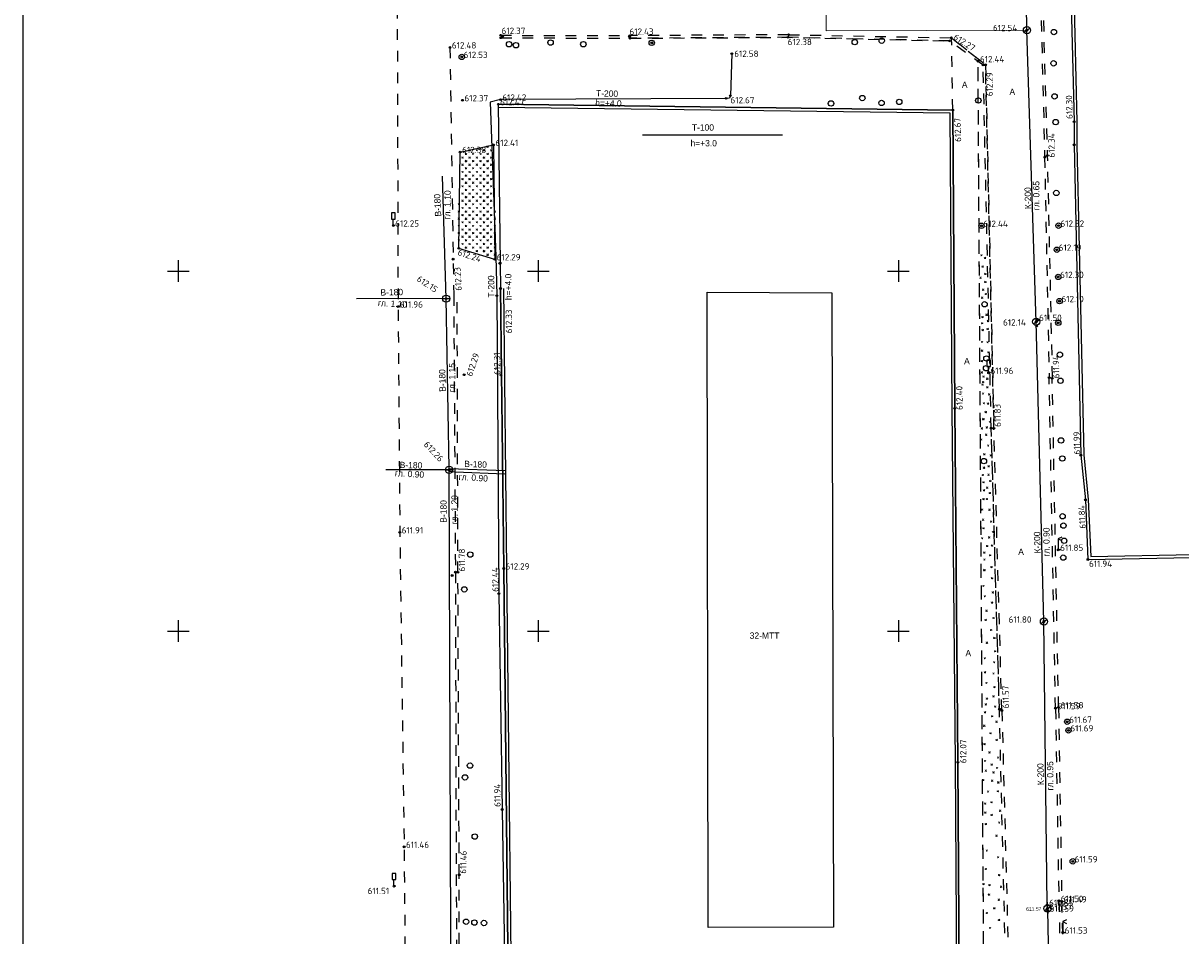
# Model space of a CAD drawing. Header units: metres. Extents: x 550378 to 551400, y 4595394 to 4596257.
# Tile 30 of 43: x 550879 to 551039, y 4596058 to 4596184. Entities that reach past the tile are written whole.
import ezdxf

# ---------------------------------------------------------------- set-up
doc = ezdxf.new("R2010")
doc.units = ezdxf.units.M
doc.header["$PDMODE"] = 32
doc.header["$PDSIZE"] = 0.25
doc.linetypes.add('Д_ТРОТ_ТРУБА', pattern=[3, 1.5, -1.5])
for name, color, linetype in [('(001) Сетка', 92, 'Continuous'), ('(003) Пункты', 7, 'Continuous'), ('(007) Здания', 7, 'Continuous'), ('(011) Колодцы', 7, 'Continuous'), ('(014) Водопровод', 5, 'ИК_Водопровод -------в--------'), ('(017) Канализация', 32, 'KANALIS_K_1'), ('(020) Теплотрасса', 7, 'ИК_Теплотраса -------т--------'), ('(025) Дорога', 7, 'Continuous'), ('(026) Д_знаки', 7, 'Continuous'), ('(036) Растительность', 7, 'Continuous'), ('(038) Деревья', 7, 'Continuous'), ('(040) Ограда', 7, 'Continuous')]:
    doc.layers.add(name, color=color, linetype=linetype)
doc.styles.add('BM-431', font='txt')
doc.styles.add('D-431', font='txt')
doc.styles.add('P-131', font='txt')
doc.styles.add('S', font='txtwr', dxfattribs={"oblique": 15})
doc.styles.get("Standard").update_dxf_attribs({"font": 'simplex.shx'})
doc.linetypes.add('GAZ_VOZDUSH', pattern='A,1,-2,["~",Standard,S=3,R=0,X=-1.5,Y=-1.5],-1,10', length=14)
doc.linetypes.add('KANALIS_K', pattern='A,1,["<",Standard,S=1.8,R=0,X=-0.9,Y=-0.9],3,-1,["К",Standard,S=1.8,R=0,X=-0.9,Y=-0.9],-1,10', length=16)
doc.linetypes.add('KANALIS_K_1', pattern='A,1,[">",Standard,S=1.8,R=0,X=-0.9,Y=-0.9],3,-1,["К",Standard,S=1.8,R=0,X=-0.9,Y=-0.9],-1,10', length=16)
doc.linetypes.add('ИК_Водопровод -------в--------', pattern='A,9,-0.6,["В",Standard,S=1.2,R=0,X=0,Y=-0.6],-1.2', length=10.8)
doc.linetypes.add('ИК_Теплотраса -------т--------', pattern='A,9,-0.6,["Т",Standard,S=1.2,R=0,X=0,Y=-0.6],-1.2', length=10.8)
doc.linetypes.add('ОГРАДА_ГЛИН', pattern='A,4,["|",Standard,S=0.8,R=0,X=0,Y=-0.8],0.5,["|",Standard,S=0.8,R=0,X=0,Y=-0.8],3.5', length=8)

# ---------------------------------------------------------------- blocks, each defined once
blk = doc.blocks.new('1_416')
at = {"linetype": 'Continuous', "lineweight": 0}
h = blk.add_hatch(color=7, dxfattribs=at)
edge = h.paths.add_edge_path()
edge.add_arc((-0.4, 0.19), 0.075, 0, 360)
h = blk.add_hatch(color=7, dxfattribs=at)
edge = h.paths.add_edge_path()
edge.add_arc((0.45, 0.19), 0.075, 0, 360)
at = {"color": 7, "linetype": 'Continuous', "lineweight": 0, "flags": 128}
blk.add_lwpolyline([(-0.48, 1.12), (0.02, 0.12), (0.52, 1.12)], dxfattribs=at)
at = {"color": 7, "linetype": 'Continuous', "lineweight": 0}
for centre in [(-0.4, 0.19), (0.45, 0.19)]:
    blk.add_circle(centre, 0.075, dxfattribs=at)
blk = doc.blocks.new('I01171')
blk.add_line((-0.722283, 0.697501), (0.702286, -0.69785))
blk.add_circle((0, 0), 1)
at = {"color": 4, "style": 'S', "oblique": 15}
blk.add_attdef('Z', (1.616431, -1.093486), '', height=2, dxfattribs=at)
blk = doc.blocks.new('I01172')
blk.add_line((-1, 0), (1, 0))
blk.add_circle((0, 0), 1)
at = {"style": 'S', "oblique": 15}
for tag, p in [('Z', (1.710759, 0.304264)), ('D', (1.754081, -2.326638))]:
    blk.add_attdef(tag, p, '', height=2, dxfattribs=at)
blk = doc.blocks.new('d')
at = {"layer": '(038) Деревья'}
blk.add_ellipse((0, 0), major_axis=(0.265, 0.265), ratio=1, start_param=5.497787, end_param=11.780972, dxfattribs=at)
blk = doc.blocks.new('I02062')
at = {"linetype": 'Continuous'}
for points in [[(1, 3.5), (0, 3), (1, 2.5)], [(0, 3), (0, 0), (0.8, 0)]]:
    blk.add_lwpolyline(points, dxfattribs=at)
at = {"color": 4, "style": 'S', "oblique": 15}
blk.add_attdef('Z', (1.778249, -0.193057), '', height=2, dxfattribs=at)
blk = doc.blocks.new('I02063')
at = {"linetype": 'Continuous'}
blk.add_lwpolyline([(-0.5, 3.5), (-0.5, 1.8), (0.5, 1.8), (0.5, 3.5)], close=True, dxfattribs=at)
blk.add_lwpolyline([(0.5, 0), (0, 0), (0, 1.8)], dxfattribs=at)
at = {"color": 4, "style": 'S', "oblique": 15}
blk.add_attdef('Z', (1.280972, -0.066143), '', height=2, dxfattribs=at)

msp = doc.modelspace()

# ---------------------------------------------------------------- linework, layer by layer
at = {"layer": '(001) Сетка'}
for p, q in [((550900.15, 4596151.5), (550900.15, 4596148.5)), ((550950.15, 4596151.5), (550950.15, 4596148.5)), ((551000.15, 4596151.5), (551000.15, 4596148.5)), ((550898.65, 4596150), (550901.65, 4596150)), ((550948.65, 4596150), (550951.65, 4596150)), ((550998.65, 4596150), (551001.65, 4596150)), ((550900.15, 4596101.5), (550900.15, 4596098.5)), ((550950.15, 4596101.5), (550950.15, 4596098.5)), ((551000.15, 4596101.5), (551000.15, 4596098.5)), ((550898.65, 4596100), (550901.65, 4596100)), ((550948.65, 4596100), (550951.65, 4596100)), ((550998.65, 4596100), (551001.65, 4596100))]:
    msp.add_line(p, q, dxfattribs=at)
at = {"layer": '(003) Пункты', "color": 7}
for p in [(551018.01, 4596183.46, 612.54), (551018.01, 4596183.47, 616.54), (550944.93, 4596182.75, 612.37), (550944.96, 4596182.41, 612.41), (550945.2, 4596182.59, 612.05), (550962.81, 4596182.56, 612), (550962.85, 4596182.7, 612.43), (550962.89, 4596182.33, 612.38), (550965.9, 4596181.7, 612.48), (550984.85, 4596182.47, 612.38), (550984.92, 4596182.83, 612.39), (551007.28, 4596181.96, 612.33), (551007.51, 4596182.4, 612.27), (550937.89, 4596181.06, 612.48), (550977.03, 4596180.2, 612.58), (550939.52, 4596179.74, 612.53), (551011.22, 4596179.14, 612.43), (551011.93, 4596178.62, 612.29), (551012.25, 4596178.65, 612.29), (550939.63, 4596173.72, 612.37), (550944.9, 4596173.81, 612.42), (550976.23, 4596173.99, 612.67), (550976.82, 4596174.36, 612.71), (550944.6, 4596173.17, 612.47), (551007.71, 4596172.37, 612.67), (551024.55, 4596170.74, 612.3), (550943.94, 4596167.52, 612.41), (551024.56, 4596167.53, 612.19), (550939.31, 4596166.53, 612.38), (551020.47, 4596165.83, 612.38), (551020.83, 4596166.02, 612.34), (550930.02, 4596156.32, 612.25), (551011.7, 4596156.29, 612.44), (551022.4, 4596156.31, 612.32), (550939.1, 4596153.16, 612.24), (551022.16, 4596152.97, 612.19), (550938.32, 4596151.65, 612.23), (550944.11, 4596151.63, 612.29), (550944.79, 4596151.07, 612.29), (550944.84, 4596151.1, 612.29), (551022.35, 4596149.19, 612.3), (550937.36, 4596146.17, 618.36), (550937.36, 4596146.17, 612.16), (550944.4, 4596146.59, 612.33), (550944.9, 4596147.59, 612.33), (550930.68, 4596145.07, 611.96), (551022.54, 4596145.83, 612.1), (551019.3, 4596142.97, 616.15), (551019.31, 4596142.96, 612.14), (551019.43, 4596143.23, 611.5), (551019.36, 4596142.37, 611.58), (551022.36, 4596142.82, 612.06), (550939.85, 4596135.61, 612.29), (550944.97, 4596135.56, 612.31), (551012.68, 4596135.87, 611.96), (551012.79, 4596135.88, 611.94), (551021.09, 4596135.21, 612.01), (551021.52, 4596135.11, 611.94), (551008, 4596130.95, 612.4), (551013.05, 4596128.18, 611.85), (551013.42, 4596128.17, 611.83), (551025.49, 4596124.44, 611.99), (550937.77, 4596122.4, 1230.62), (550937.77, 4596122.4, 612.26), (551026.13, 4596118.24, 611.84), (550930.92, 4596113.71, 611.91), (551022.36, 4596111.29, 611.85), (551026.48, 4596109.95, 611.94), (550938.2, 4596107.73, 611.81), (550938.64, 4596108.18, 611.78), (550938.99, 4596108.17, 611.79), (550945.35, 4596108.7, 612.29), (550944.68, 4596105.21, 612.44), (551020.37, 4596101.34, 615.81), (551020.38, 4596101.33, 611.8), (551014.18, 4596089.16, 611.54), (551014.53, 4596088.98, 611.57), (551021.98, 4596089.29, 611.59), (551022.4, 4596089.41, 611.58), (551023.61, 4596087.41, 611.66), (551023.78, 4596086.21, 611.69), (551008.43, 4596081.78, 612.07), (550945.14, 4596075.23, 611.94), (550931.52, 4596070.04, 611.46), (551024.37, 4596068.02, 611.59), (550939.17, 4596066.15, 611.46), (550930.11, 4596064.58, 611.51), (551022.44, 4596062.53, 611.5), (551020.83, 4596061.97, 610.65), (551020.87, 4596061.47, 615.58), (551020.87, 4596061.45, 611.57), (551020.91, 4596061.18, 610.59), (551022.84, 4596062.44, 611.49), (551022.99, 4596058.14, 611.53)]:
    msp.add_point(p, dxfattribs=at)
at = {"layer": '(007) Здания', "flags": 128}
for points in [[(550944.59, 4596172.77), (551007.31, 4596171.97), (551007.6, 4596130.95), (551008.03, 4596081.77), (551008.35, 4596030.17)], [(551007.71, 4596172.37), (550944.6, 4596173.17), (550944.84, 4596151.1)]]:
    msp.add_lwpolyline(points, dxfattribs=at)
at = {"layer": '(007) Здания', "linetype": 'ByBlock', "flags": 128}
for points in [[(551008, 4596130.95), (551007.71, 4596172.37)], [(550944.84, 4596151.1), (550944.9, 4596147.59)], [(551008.43, 4596081.78), (551008, 4596130.95)], [(551008.75, 4596030.17), (551008.43, 4596081.78)]]:
    msp.add_lwpolyline(points, dxfattribs=at)
at = {"layer": '(007) Здания', "linetype": 'ByBlock'}
msp.add_lwpolyline([(550944.9, 4596147.59), (550945.35, 4596108.7), (550946.2, 4596029.68), (551008.75, 4596030.17)], dxfattribs=at)
at = {"layer": '(007) Здания', "flags": 128}
msp.add_lwpolyline([(550973.6, 4596147.06), (550990.93, 4596146.96), (550991.14, 4596058.86), (550973.73, 4596058.82)], close=True, dxfattribs=at)
at = {"layer": '(014) Водопровод', "flags": 128}
for points in [[(550937.36, 4596146.17), (550937.36, 4596146.17), (550937.36, 4596146.17), (550936.83, 4596163.16)], [(550937.77, 4596122.59), (550937.36, 4596146.17), (550937.36, 4596146.17), (550924.9, 4596146.15), (550924.9, 4596146.15)], [(550937.77, 4596122.4), (550928.97, 4596122.4)], [(550937.77, 4596122.59), (550945.59, 4596122.32)], [(550937.77, 4596122.59), (550937.79, 4596122.21)], [(550938.09, 4596032.3), (550937.79, 4596122.21), (550938.61, 4596122.11), (550945.52, 4596121.83)]]:
    msp.add_lwpolyline(points, dxfattribs=at)
at = {"layer": '(017) Канализация', "linetype": 'KANALIS_K', "flags": 128}
msp.add_lwpolyline([(550897.67, 4595855.44), (550990.49, 4595851.98), (551027.32, 4595860.36), (551027.32, 4595860.36), (551025.03, 4595893.49), (551025.05, 4595894.32), (551023.88, 4595934.05), (551023.92, 4595934.98), (551023.38, 4595973.06), (551023.38, 4595973.06), (551021.75, 4596020.03), (551021.75, 4596020.03), (551020.91, 4596061.18), (551020.83, 4596061.97), (551020.37, 4596101.34), (551020.37, 4596101.34), (551020.37, 4596101.34), (551019.3, 4596142.97), (551019.3, 4596142.97), (551018.01, 4596183.47), (551018.01, 4596183.47), (551017.51, 4596219.32)], dxfattribs=at)
at = {"layer": '(017) Канализация', "lineweight": 0, "elevation": 612.54, "flags": 128}
msp.add_lwpolyline([(551018.01, 4596183.46), (550990.11, 4596183.39), (550990.12, 4596190.86)], dxfattribs=at)
at = {"layer": '(020) Теплотрасса', "linetype": 'GAZ_VOZDUSH', "flags": 128}
for points in [[(550977.03, 4596180.2), (550976.82, 4596174.36), (550976.7, 4596174), (550976.23, 4596173.99), (550944.9, 4596173.81), (550943.48, 4596173.48), (550944.25, 4596152.03), (550944.4, 4596146.59), (550944.68, 4596105.21), (550945.14, 4596075.23), (550945.86, 4596028.94), (550945.68, 4596028.07), (550944, 4596027.87), (550945.49, 4596027.87), (550945.86, 4596028.04), (550945.86, 4596028.94), (550945.87, 4596037.17)], [(550964.62, 4596168.91), (550984.05, 4596168.91)]]:
    msp.add_lwpolyline(points, dxfattribs=at)
at = {"layer": '(025) Дорога', "linetype": 'Д_ТРОТ_ТРУБА', "flags": 128}
for points in [[(550930.49, 4596210.6), (550930.68, 4596145.07), (550930.92, 4596113.71), (550931.52, 4596070.04), (550931.78, 4596037.73), (550931.77, 4596026.82), (550931.57, 4596020.83), (550905.29, 4596020.79)], [(551020.29, 4596184.79), (551020.83, 4596166.02), (551021.52, 4596135.11)], [(551019.99, 4596184.78), (551020.47, 4596165.83)], [(550944.93, 4596182.75), (550962.85, 4596182.7)], [(550944.96, 4596182.41), (550962.89, 4596182.33), (550984.85, 4596182.47), (551007.28, 4596181.96)], [(550984.92, 4596182.83), (550962.85, 4596182.7)], [(550984.85, 4596182.47), (550962.89, 4596182.33)], [(551007.28, 4596181.96), (550984.85, 4596182.47)], [(550984.92, 4596182.83), (551007.51, 4596182.4)], [(551011.93, 4596178.62), (551007.28, 4596181.96)], [(551014.53, 4596088.98), (551013.42, 4596128.17), (551012.25, 4596178.65), (551007.51, 4596182.4)], [(551007.71, 4596172.37), (551007.58, 4596180.92), (551007.51, 4596182.4)], [(551007.51, 4596182.4), (551012.25, 4596178.65)], [(550937.89, 4596181.06), (550938.41, 4596146.67)], [(551012.2, 4596023.83), (551011.22, 4596179.14)], [(551012.2, 4596023.38), (551011.22, 4596179.14)], [(551013.05, 4596128.18), (551011.93, 4596178.62)], [(551012.25, 4596178.65), (551013.42, 4596128.17)], [(551020.47, 4596165.83), (551021.09, 4596135.21)], [(550938.41, 4596146.67), (550938.64, 4596108.18)], [(550938.99, 4596108.17), (550938.89, 4596146.56)], [(551021.98, 4596089.29), (551021.09, 4596135.21)], [(551022.4, 4596089.41), (551021.52, 4596135.11)], [(551015.84, 4596022.05), (551014.18, 4596089.16), (551013.05, 4596128.18)], [(551014.18, 4596089.16), (551013.05, 4596128.18)], [(550938.64, 4596108.18), (550938.74, 4596066.11)], [(550939.17, 4596066.15), (550938.99, 4596108.17)], [(551015.84, 4596022.05), (551014.18, 4596089.16)], [(551014.53, 4596088.98), (551016.29, 4596022.1)], [(551021.98, 4596089.29), (551022.44, 4596062.53)], [(551022.4, 4596089.41), (551022.84, 4596062.44), (551023.96, 4596016.12), (551025.02, 4595977.99), (551025.66, 4595945.51), (551026.57, 4595909)], [(550938.74, 4596066.11), (550939.04, 4596021.64), (550973.22, 4596022.05), (551015.63, 4596023.02)], [(551015.7, 4596023.47), (550973.24, 4596022.34), (550939.2, 4596022.09), (550939.17, 4596066.15)], [(551022.44, 4596062.53), (551023.54, 4596016.13)]]:
    msp.add_lwpolyline(points, dxfattribs=at)
at = {"layer": '(040) Ограда', "linetype": 'ByBlock', "ltscale": 0.3, "flags": 128}
msp.add_lwpolyline([(551024.55, 4596170.74), (551024.56, 4596167.53), (551025.49, 4596124.44), (551026.13, 4596118.24), (551026.48, 4596109.95), (551112.53, 4596111.62), (551117.13, 4596233.87), (551081.25, 4596235.11), (551080.68, 4596221.72), (551023.52, 4596219.85), (551024.11, 4596188.81)], close=True, dxfattribs=at)
at = {"layer": '(040) Ограда', "linetype": 'ОГРАДА_ГЛИН', "ltscale": 0.4, "flags": 128}
msp.add_lwpolyline([(551024.95, 4596170.75), (551024.96, 4596167.53), (551025.89, 4596124.47), (551026.53, 4596118.27), (551026.87, 4596110.36), (551112.15, 4596112.01), (551116.71, 4596233.49), (551081.64, 4596234.7), (551081.06, 4596221.33), (551023.93, 4596219.46), (551024.51, 4596188.81)], close=True, dxfattribs=at)
for points in [[(550944.6, 4596173.17), (551007.71, 4596172.37), (551008, 4596130.95), (551008.43, 4596081.78), (551008.75, 4596030.17)], [(550945.3, 4596147.6), (550945.75, 4596108.71), (550946.6, 4596030.08), (551008.75, 4596030.57)]]:
    msp.add_lwpolyline(points, dxfattribs=at)
for points in [[(550878.62, 4596256.51), (551327.12, 4596256.51), (551327.12, 4596034.75), (550878.62, 4596034.75)], [(550939.31, 4596166.53), (550943.94, 4596167.52), (550944.11, 4596151.63), (550939.1, 4596153.16)]]:
    msp.add_lwpolyline(points, close=True)
msp.add_lwpolyline([(550946.2, 4596029.68), (550945.35, 4596108.7), (550944.9, 4596147.59)])
at = {"linetype": 'ByBlock'}
msp.add_lwpolyline([(551020.82, 4596062.34), (551020.83, 4596061.97), (551020.91, 4596061.18), (551020.93, 4596060.79)], dxfattribs=at)

# ---------------------------------------------------------------- block references
at = {"layer": '(011) Колодцы', "color": 30, "true_color": 0xf8991e, "rotation": 78.81957851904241}
for p, xscale, yscale, zscale in [((551018.01, 4596183.46, 612.54), 0.4999999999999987, 0.4999999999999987, 0.4999999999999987), ((551019.3, 4596142.96, 612.14), 0.4999999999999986, 0.4999999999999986, 0.4999999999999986), ((551020.37, 4596101.33, 611.8), 0.4999999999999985, 0.4999999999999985, 0.4999999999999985), ((551020.87, 4596061.46, 611.57), 0.4999999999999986, 0.4999999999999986, 0.4999999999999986)]:
    msp.add_blockref('I01171', p, dxfattribs=dict(at, xscale=xscale, yscale=yscale, zscale=zscale))
at = {"layer": '(011) Колодцы', "lineweight": 0, "xscale": 0.5, "yscale": 0.5, "zscale": 0.5}
for p in [(550937.36, 4596146.17, 612.16), (550937.77, 4596122.4, 1224.42)]:
    msp.add_blockref('I01172', p, dxfattribs=at)
at = {"layer": '(026) Д_знаки', "xscale": 0.5, "yscale": 0.5, "zscale": 0.5}
for name, p in [('I02063', (550930.02, 4596156.32, 612.25)), ('I02063', (551012.68, 4596135.87, 611.96)), ('I02062', (551022.36, 4596111.31, 611.85)), ('I02063', (550930.11, 4596064.58, 611.51)), ('I02062', (551022.99, 4596058.16, 611.53))]:
    msp.add_blockref(name, p, dxfattribs=at)
at = {"layer": '(036) Растительность', "lineweight": 0, "xscale": 0.2, "yscale": 0.2}
for p in [(550943.11, 4596167.16), (550939.61, 4596165.66), (550940.11, 4596166.16), (550940.61, 4596166.66), (550940.61, 4596165.66), (550941.11, 4596166.16), (550941.61, 4596166.66), (550941.61, 4596165.66), (550942.11, 4596166.86), (550942.11, 4596166.16), (550942.61, 4596166.66), (550942.61, 4596165.66), (550943.11, 4596166.16), (550943.61, 4596166.66), (550943.61, 4596165.66), (550939.61, 4596164.66), (550940.11, 4596165.16), (550940.11, 4596164.16), (550940.61, 4596164.66), (550941.11, 4596165.16), (550941.11, 4596164.16), (550941.61, 4596164.66), (550942.11, 4596165.16), (550942.11, 4596164.16), (550942.61, 4596164.66), (550943.11, 4596165.16), (550943.11, 4596164.16), (550943.61, 4596164.66), (550939.61, 4596163.66), (550939.61, 4596162.66), (550940.11, 4596163.16), (550940.11, 4596162.16), (550940.61, 4596163.66), (550940.61, 4596162.66), (550941.11, 4596163.16), (550941.11, 4596162.16), (550941.61, 4596163.66), (550941.61, 4596162.66), (550942.11, 4596163.16), (550942.11, 4596162.16), (550942.61, 4596163.66), (550942.61, 4596162.66), (550943.11, 4596163.16), (550943.11, 4596162.16), (550943.61, 4596163.66), (550943.61, 4596162.66), (550939.61, 4596161.66), (550939.61, 4596160.66), (550940.11, 4596161.16), (550940.61, 4596161.66), (550940.61, 4596160.66), (550941.11, 4596161.16), (550941.61, 4596161.66), (550941.61, 4596160.66), (550942.11, 4596161.16), (550942.61, 4596161.66), (550942.61, 4596160.66), (550943.11, 4596161.16), (550943.61, 4596161.66), (550943.61, 4596160.66), (550939.11, 4596159.16), (550939.61, 4596159.66), (550940.11, 4596160.16), (550940.11, 4596159.16), (550940.61, 4596159.66), (550941.11, 4596160.16), (550941.11, 4596159.16), (550941.61, 4596159.66), (550942.11, 4596160.16), (550942.11, 4596159.16), (550942.61, 4596159.66), (550943.11, 4596160.16), (550943.11, 4596159.16), (550943.61, 4596159.66), (550939.11, 4596158.16), (550939.61, 4596158.66), (550939.61, 4596157.66), (550940.11, 4596158.16), (550940.61, 4596158.66), (550940.61, 4596157.66), (550941.11, 4596158.16), (550941.61, 4596158.66), (550941.61, 4596157.66), (550942.11, 4596158.16), (550942.61, 4596158.66), (550942.61, 4596157.66), (550943.11, 4596158.16), (550943.61, 4596158.66), (550943.61, 4596157.66), (550944.11, 4596158.16), (550939.11, 4596157.16), (550939.11, 4596156.16), (550939.61, 4596156.66), (550939.61, 4596155.66), (550940.11, 4596157.16), (550940.11, 4596156.16), (550940.61, 4596156.66), (550940.61, 4596155.66), (550941.11, 4596157.16), (550941.11, 4596156.16), (550941.61, 4596156.66), (550941.61, 4596155.66), (550942.11, 4596157.16), (550942.11, 4596156.16), (550942.61, 4596156.66), (550942.61, 4596155.66), (550943.11, 4596157.16), (550943.11, 4596156.16), (550943.61, 4596156.66), (550943.61, 4596155.66), (550944.11, 4596157.16), (550944.11, 4596156.16), (550939.11, 4596155.16), (550939.11, 4596154.16), (550939.61, 4596154.66), (550940.11, 4596155.16), (550940.11, 4596154.16), (550940.61, 4596154.66), (550941.11, 4596155.16), (550941.11, 4596154.16), (550941.61, 4596154.66), (550942.11, 4596155.16), (550942.11, 4596154.16), (550942.61, 4596154.66), (550943.11, 4596155.16), (550943.11, 4596154.16), (550943.61, 4596154.66), (550944.11, 4596155.16), (550944.11, 4596154.16), (550939.61, 4596153.66), (550940.11, 4596153.16), (550940.61, 4596153.66), (550941.11, 4596153.16), (550941.61, 4596153.66), (550941.61, 4596152.66), (550942.11, 4596153.16), (550942.61, 4596153.66), (550942.61, 4596152.66), (550943.11, 4596153.16), (550943.61, 4596153.66), (550943.61, 4596152.66), (550944.11, 4596153.16), (550943.11, 4596152.16), (550944.11, 4596152.16), (551011.7, 4596152.08), (551012.18, 4596151.71), (551011.86, 4596150.51), (551012.23, 4596149.5), (551011.54, 4596148.97), (551012.23, 4596148.39), (551011.8, 4596146.19), (551011.94, 4596147.3), (551012.31, 4596146.72), (551011.83, 4596143.5), (551012.41, 4596143.82), (551012.6, 4596142.95), (551011.8, 4596142.65), (551011.86, 4596141.7), (551012.55, 4596141.86), (551011.8, 4596140.05), (551012.52, 4596140), (551011.77, 4596138.83), (551012.68, 4596138.62), (551011.73, 4596137.39), (551011.73, 4596135.81), (551011.96, 4596135.24), (551012.5, 4596134.93), (551011.83, 4596134.14), (551011.94, 4596134.48), (551012.5, 4596133.74), (551011.94, 4596132.87), (551012.01, 4596131.53), (551012.76, 4596132.76), (551012.28, 4596130.3), (551012.59, 4596131.49), (551011.95, 4596129.33), (551012.85, 4596128.93), (551011.73, 4596128.04), (551012.33, 4596127.16), (551012.44, 4596128.17), (551011.65, 4596126.5), (551012.61, 4596125.64), (551012.09, 4596124.44), (551012.99, 4596124.29), (551012.04, 4596122.58), (551012.69, 4596122.78), (551011.88, 4596121.59), (551011.96, 4596120.57), (551012.66, 4596121.61), (551012.92, 4596120.75), (551012.04, 4596119.45), (551012.48, 4596119.79), (551012.85, 4596119.06), (551011.96, 4596118.22), (551012.45, 4596118.25), (551011.8, 4596116.77), (551012.82, 4596116.74), (551011.93, 4596115.36), (551011.96, 4596114.18), (551013.05, 4596115.1), (551011.78, 4596112.77), (551012.77, 4596112.9), (551013.26, 4596113.66), (551012.09, 4596110.79), (551012.48, 4596111.7), (551013.16, 4596111.78), (551012.12, 4596109.82), (551012.9, 4596110.43), (551012.09, 4596108.36), (551013.08, 4596108.78), (551011.98, 4596106.15), (551013.16, 4596107.24), (551012.17, 4596104.72), (551013.26, 4596105.26), (551012.38, 4596102.71), (551013.15, 4596103.85), (551012.27, 4596101.44), (551013.35, 4596101.73), (551013.04, 4596100.06), (551012.45, 4596098.27), (551013.48, 4596098.95), (551013.6, 4596097.1), (551012.17, 4596096.11), (551013.44, 4596095.56), (551012.18, 4596094.17), (551013.36, 4596093.98), (551012.4, 4596092.68), (551013.51, 4596092.12), (551012.45, 4596090.53), (551013.36, 4596090.82), (551012.18, 4596088.61), (551012.3, 4596089.7), (551013.58, 4596089.41), (551012.08, 4596086.74), (551013.18, 4596088.07), (551013.77, 4596087.3), (551012.93, 4596085.71), (551012.1, 4596084.19), (551013.8, 4596084.76), (551012.21, 4596081.85), (551012.81, 4596083.04), (551014.01, 4596082.32), (551012.3, 4596080.5), (551013.1, 4596081.35), (551013.35, 4596080.26), (551013.88, 4596080.88), (551011.93, 4596079.2), (551013.18, 4596079.11), (551014.03, 4596078.87), (551012.63, 4596077.6), (551013.96, 4596077.66), (551012.2, 4596075.94), (551013.08, 4596076.12), (551012.23, 4596074.68), (551013.1, 4596074.36), (551014.3, 4596074.93), (551012.3, 4596073.08), (551014.14, 4596073.28), (551013.79, 4596071.47), (551012.44, 4596069.4), (551014.01, 4596068.47), (551012.31, 4596066.87), (551014.14, 4596066), (551011.97, 4596064.75), (551012.81, 4596064.62), (551014.44, 4596064.38), (551012.74, 4596063.3), (551014.11, 4596062.58), (551013.47, 4596061.41), (551012.44, 4596060.76), (551014.12, 4596059.79), (551012.9, 4596058.65)]:
    msp.add_blockref('1_416', p, dxfattribs=at)
at = {"layer": '(038) Деревья', "linetype": 'Continuous'}
for p in [(551021.75, 4596183.2, 612.56), (550946.09, 4596181.51, 612.57), (550947.05, 4596181.37, 612.5), (550951.85, 4596181.74, 612.56), (550956.41, 4596181.51, 612.64), (550965.9, 4596181.7, 612.48), (550994.1, 4596181.8, 612.57), (550997.84, 4596182, 612.42), (550939.52, 4596179.74, 612.53), (551021.71, 4596178.85, 612.52), (550990.8, 4596173.28, 612.59), (550995.15, 4596174.03, 612.71), (550997.82, 4596173.35, 612.6), (551000.28, 4596173.5, 612.73), (551011.26, 4596173.69, 612.59), (551021.84, 4596174.26, 612.52), (551022, 4596170.69, 612.45), (551022.09, 4596160.85, 612.34), (551011.7, 4596156.29, 612.44), (551022.4, 4596156.31, 612.32), (551022.16, 4596152.97, 612.19), (551022.35, 4596149.19, 612.3), (551022.54, 4596145.83, 612.1), (551012.13, 4596145.39, 612.11), (551022.36, 4596142.82, 612.06), (551012.39, 4596137.86, 612.17), (551022.58, 4596138.39, 612.21), (551012.34, 4596136.51, 612.09), (551022.67, 4596134.76), (551022.74, 4596126.48, 612), (551012.03, 4596123.61, 612.05), (551022.92, 4596123.97, 611.97), (551022.96, 4596115.95, 611.88), (551023.08, 4596114.65, 611.91), (551023.18, 4596112.54, 611.86), (550940.7, 4596110.63, 612.25), (551023.05, 4596110.21, 611.83), (550939.88, 4596105.79, 612), (551023.61, 4596087.41, 611.66), (551023.78, 4596086.21, 611.69), (550940.67, 4596081.32, 611.89), (550939.97, 4596079.68, 611.53), (550941.33, 4596071.47, 611.7), (551024.37, 4596068.02, 611.59), (550940.12, 4596059.64, 611.47), (550941.28, 4596059.52, 611.55), (550942.61, 4596059.46, 611.57)]:
    msp.add_blockref('d', p, dxfattribs=at)

# ---------------------------------------------------------------- texts
at = {"layer": '(003) Пункты', "color": 7}
for s, p in [('612.37', (550945.05, 4596182.93, 612.37)), ('612.43', (550962.81, 4596182.82, 612.43)), ('612.54', (551013.29, 4596183.32, 612.54)), ('612.48', (550938.15, 4596180.91, 612.48)), ('612.38', (550984.79, 4596181.38, 612.38)), ('612.53', (550939.78, 4596179.59, 612.53)), ('612.58', (550977.36, 4596179.75, 612.58)), ('612.44', (551011.48, 4596178.99, 612.43)), ('612.37', (550939.89, 4596173.57, 612.37)), ('612.47', (550944.86, 4596173.02, 612.47)), ('612.42', (550945.15, 4596173.66, 612.42)), ('612.67', (550976.84, 4596173.3, 612.67)), ('612.38', (550939.57, 4596166.38, 612.38)), ('612.41', (550944.2, 4596167.37, 612.41)), ('612.25', (550930.28, 4596156.17, 612.25)), ('612.44', (551011.96, 4596156.14, 612.44)), ('612.32', (551022.66, 4596156.16, 612.32)), ('612.19', (551022.42, 4596152.82, 612.19)), ('612.29', (550944.37, 4596151.48, 612.29)), ('612.30', (551022.61, 4596149.04, 612.3)), ('612.10', (551022.8, 4596145.68, 612.1)), ('611.96', (550930.94, 4596144.92, 611.96)), ('612.14', (551014.69, 4596142.43, 613.9)), ('611.50', (551019.69, 4596143.08, 611.5)), ('611.96', (551012.94, 4596135.72, 611.96)), ('611.91', (550931.18, 4596113.56, 611.91)), ('611.85', (551022.62, 4596111.14, 611.85)), ('612.29', (550945.61, 4596108.55, 612.29)), ('611.94', (551026.63, 4596108.92, 611.94)), ('611.80', (551015.46, 4596101.17, 611.8)), ('611.59', (551022.24, 4596089.14, 611.59)), ('611.58', (551022.66, 4596089.26, 611.58)), ('611.67', (551023.87, 4596087.26, 611.66)), ('611.69', (551024.04, 4596086.06, 611.69)), ('611.46', (550931.78, 4596069.89, 611.46)), ('611.59', (551024.63, 4596067.87, 611.59)), ('611.51', (550926.46, 4596063.47, 611.51)), ('610.65', (551021.09, 4596061.82, 610.65)), ('611.50', (551022.7, 4596062.38, 611.5)), ('611.49', (551023.1, 4596062.29, 611.49)), ('611.57', (551021.13, 4596061.3, 611.57)), ('610.59', (551021.17, 4596061.03, 610.59)), ('611.53', (551023.25, 4596057.99, 611.53))]:
    msp.add_text(s, height=0.88, dxfattribs=at).set_placement(p)
for s, rotation, p in [('612.27', 327.3791, (551007.7, 4596182.27, 612.27)), ('612.29', 89.6724, (551013.25, 4596174.29, 612.29)), ('612.30', 91.4079, (551024.36, 4596171.14, 612.3)), ('612.67', 91.7468, (551008.89, 4596167.96, 612.67)), ('612.34', 90.6403, (551021.89, 4596165.77, 612.34)), ('612.24', 341.9187, (550938.87, 4596152.25, 612.24)), ('612.23', 93.0288, (550939.52, 4596147.29, 612.23)), ('612.15', 326.2985, (550933.19, 4596148.7, 1225)), ('612.33', 90.3695, (550946.52, 4596141.36, 612.33)), ('612.29', 71.6877, (550940.94, 4596135.29, 612.29)), ('612.31', 90.6629, (550944.89, 4596135.58, 612.31)), ('611.94', 91.1193, (551022.52, 4596135.11, 611.94)), ('612.40', 90.8803, (551009.09, 4596130.72, 612.4)), ('611.83', 90.8528, (551014.39, 4596128.37, 611.83)), ('611.99', 91.2472, (551025.41, 4596124.53, 611.99)), ('612.26', 313.1301, (550934.17, 4596125.85, 1837.26)), ('611.84', 93.3, (551026.2, 4596114.24, 611.84)), ('611.78', 90.1463, (550939.99, 4596108.27, 611.78)), ('612.44', 90.3849, (550944.63, 4596105.46, 612.44)), ('611.57', 90.9501, (551015.52, 4596089.27, 611.57)), ('612.07', 90, (551009.6, 4596081.65, 612.07)), ('611.94', 90.4514, (550944.92, 4596075.59, 611.94)), ('611.46', 88.6184, (550940.13, 4596066.29, 611.46))]:
    msp.add_text(s, height=0.88, rotation=rotation, dxfattribs=at).set_placement(p)
at = {"layer": '(003) Пункты', "color": 7, "style": 'D-431'}
msp.add_text('611.57', height=0.5, rotation=1.5125, dxfattribs=at).set_placement((551017.91, 4596061.13, 613.33))
at = {"layer": '(007) Здания', "style": 'P-131'}
msp.add_text('32-МТТ', height=0.88, dxfattribs=at).set_placement((550979.51, 4596098.93))
at = {"layer": '(014) Водопровод', "color": 0, "linetype": 'Continuous', "style": 'D-431'}
for s, rotation, p in [('В-180', 92.7608, (550936.68, 4596157.6)), ('гл. 1.10', 89.0089, (550937.93, 4596157.15)), ('В-180', 1.0471, (550928.24, 4596146.6)), ('гл. 1.10', 356.6697, (550927.86, 4596145.15)), ('гл. 1.15', 89.7174, (550938.61, 4596133.17)), ('В-180', 91.1797, (550937.3, 4596133.24)), ('гл. 0.90', 356.6697, (550930.22, 4596121.51)), ('В-180', 358.6156, (550930.9, 4596122.64)), ('В-180', 357.9269, (550939.86, 4596122.79)), ('гл. 0.90', 356.6697, (550939.07, 4596120.99, -609.88)), ('гл. 1.20', 89.7174, (550938.94, 4596114.82)), ('В-180', 89.5429, (550937.41, 4596115.05))]:
    msp.add_text(s, height=0.88, rotation=rotation, dxfattribs=at).set_placement(p)
at = {"layer": '(017) Канализация', "color": 0, "linetype": 'Continuous', "ltscale": 0.5, "style": 'D-431'}
for s, rotation, p in [('гл. 0.65', 89.9734, (551019.74, 4596158.45, -610.7)), ('К-200', 91.734, (551018.63, 4596158.62, -610.7)), ('гл. 0.90', 89.9734, (551021.15, 4596110.33, -610.7)), ('К-200', 91.734, (551019.93, 4596110.8, -610.7)), ('гл. 0.95', 89.9734, (551021.67, 4596077.87, -610.7)), ('К-200', 91.734, (551020.39, 4596078.62, -610.7))]:
    msp.add_text(s, height=0.88, rotation=rotation, dxfattribs=at).set_placement(p)
at = {"layer": '(020) Теплотрасса', "linetype": 'GAZ_VOZDUSH', "style": 'D-431'}
for s, rotation, p in [('h=+4.0', 358.5139, (550958.05, 4596172.92, 610.62)), ('T-200', 358.5139, (550958.15, 4596174.26, 610.62)), ('h=+4.0', 90.5694, (550946.45, 4596145.97, 610.62)), ('T-200', 90.5694, (550944.06, 4596146.33, 610.62))]:
    msp.add_text(s, height=0.88, rotation=rotation, dxfattribs=at).set_placement(p)
for s, p in [('T-100', (550971.48, 4596169.51)), ('h=+3.0', (550971.29, 4596167.32))]:
    msp.add_text(s, height=0.88, dxfattribs=at).set_placement(p)
at = {"layer": '(025) Дорога', "linetype": 'Д_ТРОТ_ТРУБА', "style": 'BM-431'}
for p in [(551008.97, 4596175.43), (551015.58, 4596174.46), (551009.28, 4596137.07), (551016.8, 4596110.58), (551009.47, 4596096.5)]:
    msp.add_text('A', height=0.88, dxfattribs=at).set_placement(p)

doc.saveas('drawing.dxf')
